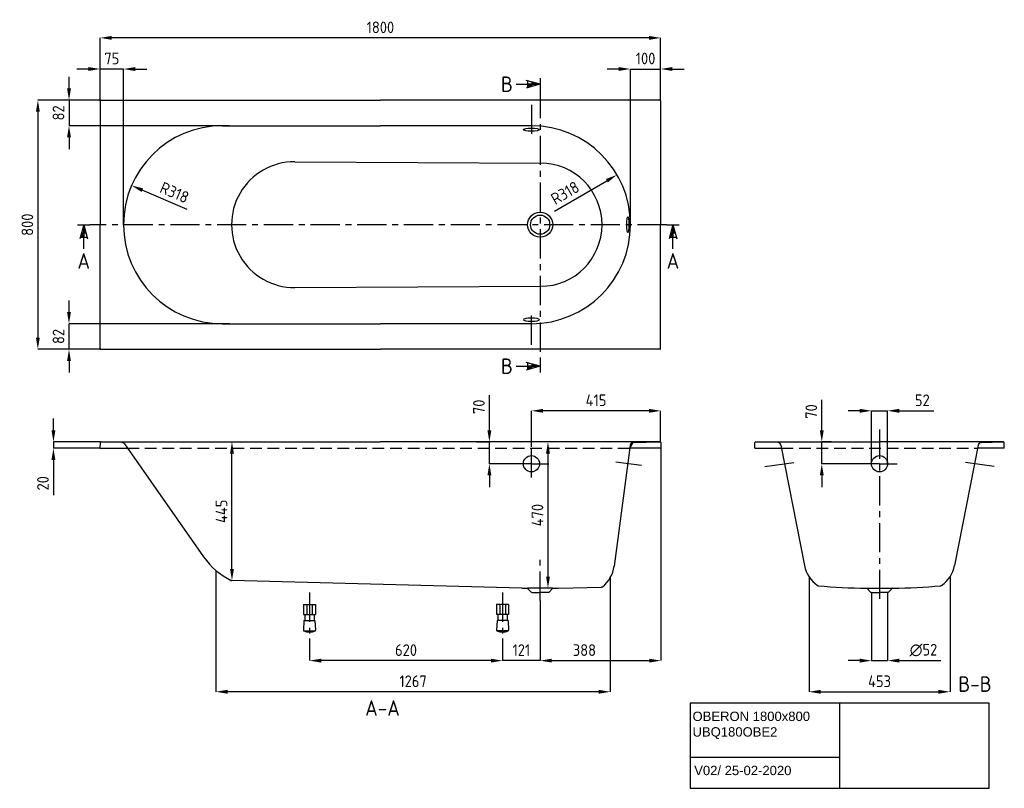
# Model space of a CAD drawing. Extents: x 692 to 3854, y 290 to 2758.
import ezdxf
from ezdxf.enums import TextEntityAlignment as Align

# ---------------------------------------------------------------- set-up
doc = ezdxf.new("R2010")
doc.units = 0
doc.header["$LTSCALE"] = 75
doc.header["$MEASUREMENT"] = 0
doc.linetypes.add('CENTER', pattern=[2, 1.25, -0.25, 0.25, -0.25])
doc.linetypes.add('DASHED', pattern=[0.75, 0.5, -0.25])
doc.layers.get('0').update_dxf_attribs({"linetype": 'CONTINUOUS'})
doc.layers.get('DEFPOINTS').update_dxf_attribs({"linetype": 'CONTINUOUS'})
for name, color, linetype in [('BEMATING', 7, 'CONTINUOUS'), ('HARTLIJN', 7, 'CENTER'), ('HULPLIJN', 7, 'DASHED'), ('PEN1', 7, 'CONTINUOUS'), ('PEN2', 7, 'CONTINUOUS')]:
    doc.layers.add(name, color=color, linetype=linetype)
doc.styles.add('ISO', font='ISO')
doc.styles.add('iso_text', font='isocp.shx')
doc.dimstyles.new('H2_5OS15', dxfattribs={"dimscale": 15, "dimtxt": 2.5, "dimasz": 2.5, "dimexe": 0, "dimexo": 0, "dimgap": 1, "dimtad": 1, "dimdec": 0, "dimdsep": 46, "dimtxsty": 'ISO', "dimcen": 0, "dimdle": 1.3, "dimclrd": 256, "dimclre": 256, "dimclrt": 7, "dimadec": 0, "dimazin": 0, "dimtfac": 0.714286, "dimtmove": 0, "dimatfit": 3, "dimfxl": 1, "dimtvp": 1, "dimtolj": 1, "dimarcsym": 0})

# ---------------------------------------------------------------- blocks, each defined once
blk = doc.blocks.new('*D0')
at = {"linetype": 'ByBlock'}
for p, q in [((800, 1387.5), (800, 1425)), ((950, 1350), (800, 1350)), ((800, 1350), (800, 1330)), ((949.301585, 1330), (800, 1330)), ((800, 1292.5), (800, 1179.464286))]:
    blk.add_line(p, q, dxfattribs=at)
for points in [[(793.75, 1387.5), (806.25, 1387.5), (800, 1350)], [(793.75, 1292.5), (806.25, 1292.5), (800, 1330)]]:
    blk.add_solid(points, dxfattribs=at)
at = {"layer": 'DEFPOINTS', "color": 0, "linetype": 'ByBlock'}
for p in [(800, 1330), (949.301585, 1330), (950, 1350)]:
    blk.add_point(p, dxfattribs=at)
at = {"color": 7, "linetype": 'ByBlock', "insert": (766.25, 1217.232143), "char_height": 37.5, "attachment_point": 5, "rotation": 90, "style": 'ISO'}
blk.add_mtext('\\A1;20', dxfattribs=at)
blk = doc.blocks.new('*D1')
at = {"linetype": 'ByBlock'}
for p, q in [((1622.330127, 771.245404), (1622.330127, 700)), ((2242.330127, 771.245404), (2242.330127, 700)), ((2204.830127, 700), (1659.830127, 700))]:
    blk.add_line(p, q, dxfattribs=at)
for points in [[(1659.830127, 706.25), (1659.830127, 693.75), (1622.330127, 700)], [(2204.830127, 706.25), (2204.830127, 693.75), (2242.330127, 700)]]:
    blk.add_solid(points, dxfattribs=at)
at = {"layer": 'DEFPOINTS', "color": 0, "linetype": 'ByBlock'}
for p in [(1622.330127, 771.245404), (2242.330127, 771.245404), (1622.330127, 700)]:
    blk.add_point(p, dxfattribs=at)
at = {"color": 7, "linetype": 'ByBlock', "insert": (1932.330127, 733.75), "char_height": 37.5, "attachment_point": 5, "style": 'ISO'}
blk.add_mtext('\\A1;620', dxfattribs=at)
blk = doc.blocks.new('*D2')
at = {"linetype": 'ByBlock'}
for p, q in [((2388.108498, 1350), (2388.108498, 1350)), ((2388.108498, 1312.5), (2388.108498, 917.5)), ((2399.908901, 880), (2388.108498, 880))]:
    blk.add_line(p, q, dxfattribs=at)
for points in [[(2381.858498, 1312.5), (2394.358498, 1312.5), (2388.108498, 1350)], [(2381.858498, 917.5), (2394.358498, 917.5), (2388.108498, 880)]]:
    blk.add_solid(points, dxfattribs=at)
at = {"layer": 'DEFPOINTS', "color": 0, "linetype": 'ByBlock'}
for p in [(2388.108498, 1350), (2388.108498, 880), (2399.908901, 880)]:
    blk.add_point(p, dxfattribs=at)
at = {"color": 7, "linetype": 'ByBlock', "insert": (2354.358498, 1115), "char_height": 37.5, "attachment_point": 5, "rotation": 90, "style": 'ISO'}
blk.add_mtext('\\A1;470', dxfattribs=at)
blk = doc.blocks.new('*D3')
at = {"linetype": 'ByBlock'}
for p, q in [((2363, 873.550867), (2363, 700)), ((2242.330127, 771.245404), (2242.330127, 700)), ((2204.830127, 700), (2167.330127, 700)), ((2363, 700), (2242.330127, 700)), ((2400.5, 700), (2438, 700))]:
    blk.add_line(p, q, dxfattribs=at)
for points in [[(2204.830127, 706.25), (2204.830127, 693.75), (2242.330127, 700)], [(2400.5, 706.25), (2400.5, 693.75), (2363, 700)]]:
    blk.add_solid(points, dxfattribs=at)
at = {"layer": 'DEFPOINTS', "color": 0, "linetype": 'ByBlock'}
for p in [(2363, 873.550867), (2242.330127, 771.245404), (2242.330127, 700)]:
    blk.add_point(p, dxfattribs=at)
at = {"color": 7, "linetype": 'ByBlock', "insert": (2302.665064, 733.75), "char_height": 37.5, "attachment_point": 5, "style": 'ISO'}
blk.add_mtext('\\A1;121', dxfattribs=at)
blk = doc.blocks.new('*D4')
at = {"linetype": 'ByBlock'}
for p, q in [((2335, 1334.305174), (2335, 1450)), ((2712.5, 1450), (2372.5, 1450)), ((2750, 1350), (2750, 1450))]:
    blk.add_line(p, q, dxfattribs=at)
for points in [[(2372.5, 1456.25), (2372.5, 1443.75), (2335, 1450)], [(2712.5, 1456.25), (2712.5, 1443.75), (2750, 1450)]]:
    blk.add_solid(points, dxfattribs=at)
at = {"layer": 'DEFPOINTS', "color": 0, "linetype": 'ByBlock'}
for p in [(2335, 1450), (2335, 1334.305174), (2750, 1350)]:
    blk.add_point(p, dxfattribs=at)
at = {"color": 7, "linetype": 'ByBlock', "insert": (2542.5, 1483.75), "char_height": 37.5, "attachment_point": 5, "style": 'ISO'}
blk.add_mtext('\\A1;415', dxfattribs=at)
blk = doc.blocks.new('*D5')
at = {"linetype": 'ByBlock'}
for p, q in [((950, 2498), (950, 2700)), ((2712.5, 2700), (987.5, 2700)), ((2750, 2498), (2750, 2700))]:
    blk.add_line(p, q, dxfattribs=at)
for points in [[(987.5, 2706.25), (987.5, 2693.75), (950, 2700)], [(2712.5, 2706.25), (2712.5, 2693.75), (2750, 2700)]]:
    blk.add_solid(points, dxfattribs=at)
at = {"layer": 'DEFPOINTS', "color": 0, "linetype": 'ByBlock'}
for p in [(950, 2700), (950, 2498), (2750, 2498)]:
    blk.add_point(p, dxfattribs=at)
at = {"color": 7, "linetype": 'ByBlock', "insert": (1850, 2733.75), "char_height": 37.5, "attachment_point": 5, "style": 'ISO'}
blk.add_mtext('\\A1;1800', dxfattribs=at)
blk = doc.blocks.new('*D6')
at = {"linetype": 'ByBlock'}
for p, q in [((1373.014102, 1350), (1373.360104, 1350)), ((1373.360104, 942.279881), (1373.360104, 1312.5)), ((1373.014102, 904.779881), (1373.360104, 904.779881))]:
    blk.add_line(p, q, dxfattribs=at)
for points in [[(1367.110104, 1312.5), (1379.610104, 1312.5), (1373.360104, 1350)], [(1367.110104, 942.279881), (1379.610104, 942.279881), (1373.360104, 904.779881)]]:
    blk.add_solid(points, dxfattribs=at)
at = {"layer": 'DEFPOINTS', "color": 0, "linetype": 'ByBlock'}
for p in [(1373.014102, 1350), (1373.360104, 1350), (1373.014102, 904.779881)]:
    blk.add_point(p, dxfattribs=at)
at = {"color": 7, "linetype": 'ByBlock', "insert": (1339.610104, 1127.389941), "char_height": 37.5, "attachment_point": 5, "rotation": 90, "style": 'ISO'}
blk.add_mtext('\\A1;445', dxfattribs=at)
blk = doc.blocks.new('*D7')
at = {"linetype": 'ByBlock'}
for p, q in [((3173.513395, 969.072631), (3173.513395, 600)), ((3626.486605, 969.072631), (3626.486605, 600)), ((3211.013395, 600), (3588.986605, 600))]:
    blk.add_line(p, q, dxfattribs=at)
for points in [[(3211.013395, 606.25), (3211.013395, 593.75), (3173.513395, 600)], [(3588.986605, 606.25), (3588.986605, 593.75), (3626.486605, 600)]]:
    blk.add_solid(points, dxfattribs=at)
at = {"layer": 'DEFPOINTS', "color": 0, "linetype": 'ByBlock'}
for p in [(3173.513395, 969.072631), (3626.486605, 969.072631), (3626.486605, 600)]:
    blk.add_point(p, dxfattribs=at)
at = {"color": 7, "linetype": 'ByBlock', "insert": (3400, 633.75), "char_height": 37.5, "attachment_point": 5, "style": 'ISO'}
blk.add_mtext('\\A1;453', dxfattribs=at)
blk = doc.blocks.new('*D8')
at = {"linetype": 'ByBlock'}
for p, q in [((3374, 919.289688), (3374, 700)), ((3426, 919.289688), (3426, 700)), ((3336.5, 700), (3299, 700)), ((3374, 700), (3426, 700)), ((3463.5, 700), (3596.357143, 700))]:
    blk.add_line(p, q, dxfattribs=at)
for points in [[(3336.5, 706.25), (3336.5, 693.75), (3374, 700)], [(3463.5, 706.25), (3463.5, 693.75), (3426, 700)]]:
    blk.add_solid(points, dxfattribs=at)
at = {"layer": 'DEFPOINTS', "color": 0, "linetype": 'ByBlock'}
for p in [(3374, 919.289688), (3426, 919.289688), (3426, 700)]:
    blk.add_point(p, dxfattribs=at)
at = {"color": 7, "linetype": 'ByBlock', "insert": (3541.178571, 733.75), "char_height": 37.5, "attachment_point": 5, "style": 'ISO'}
blk.add_mtext('\\A1;{∅52}', dxfattribs=at)
blk = doc.blocks.new('*D9')
at = {"linetype": 'ByBlock'}
for p, q in [((2615.5, 2600), (2578, 2600)), ((2653, 2100), (2653, 2600)), ((2653, 2600), (2750, 2600)), ((2750, 2498), (2750, 2600)), ((2787.5, 2600), (2825, 2600))]:
    blk.add_line(p, q, dxfattribs=at)
for points in [[(2615.5, 2606.25), (2615.5, 2593.75), (2653, 2600)], [(2787.5, 2606.25), (2787.5, 2593.75), (2750, 2600)]]:
    blk.add_solid(points, dxfattribs=at)
at = {"layer": 'DEFPOINTS', "color": 0, "linetype": 'ByBlock'}
for p in [(2750, 2600), (2750, 2498), (2653, 2100)]:
    blk.add_point(p, dxfattribs=at)
at = {"color": 7, "linetype": 'ByBlock', "insert": (2701.5, 2633.75), "char_height": 37.5, "attachment_point": 5, "style": 'ISO'}
blk.add_mtext('\\A1;{100}', dxfattribs=at)
blk = doc.blocks.new('*D10')
at = {"linetype": 'ByBlock'}
for p, q in [((3214.591875, 1387.5), (3214.591875, 1485.535714)), ((3245.533736, 1350), (3214.591875, 1350)), ((3214.591875, 1280), (3214.591875, 1350)), ((3343.752921, 1280), (3214.591875, 1280)), ((3214.591875, 1242.5), (3214.591875, 1205))]:
    blk.add_line(p, q, dxfattribs=at)
for points in [[(3208.341875, 1387.5), (3220.841875, 1387.5), (3214.591875, 1350)], [(3208.341875, 1242.5), (3220.841875, 1242.5), (3214.591875, 1280)]]:
    blk.add_solid(points, dxfattribs=at)
at = {"layer": 'DEFPOINTS', "color": 0, "linetype": 'ByBlock'}
for p in [(3214.591875, 1350), (3245.533736, 1350), (3343.752921, 1280)]:
    blk.add_point(p, dxfattribs=at)
at = {"color": 7, "linetype": 'ByBlock', "insert": (3180.841875, 1447.767857), "char_height": 37.5, "attachment_point": 5, "rotation": 90, "style": 'ISO'}
blk.add_mtext('\\A1;70', dxfattribs=at)
blk = doc.blocks.new('*D11')
at = {"linetype": 'ByBlock'}
for p, q in [((2750.698415, 1382.289688), (2750.698415, 700)), ((2363, 892.872054), (2363, 700)), ((2400.5, 700), (2713.198415, 700))]:
    blk.add_line(p, q, dxfattribs=at)
for points in [[(2400.5, 706.25), (2400.5, 693.75), (2363, 700)], [(2713.198415, 706.25), (2713.198415, 693.75), (2750.698415, 700)]]:
    blk.add_solid(points, dxfattribs=at)
at = {"layer": 'DEFPOINTS', "color": 0, "linetype": 'ByBlock'}
for p in [(2750.698415, 1382.289688), (2363, 892.872054), (2750.698415, 700)]:
    blk.add_point(p, dxfattribs=at)
at = {"color": 7, "linetype": 'ByBlock', "insert": (2505.188065, 733.75), "char_height": 37.5, "attachment_point": 5, "style": 'ISO'}
blk.add_mtext('\\A1;388', dxfattribs=at)
blk = doc.blocks.new('*D12')
at = {"linetype": 'ByBlock'}
for p, q in [((2200, 1387.5), (2200, 1500.535714)), ((2158.124684, 1350), (2200, 1350)), ((2200, 1280), (2200, 1350)), ((2278.752921, 1280), (2200, 1280)), ((2200, 1242.5), (2200, 1205))]:
    blk.add_line(p, q, dxfattribs=at)
for points in [[(2193.75, 1387.5), (2206.25, 1387.5), (2200, 1350)], [(2193.75, 1242.5), (2206.25, 1242.5), (2200, 1280)]]:
    blk.add_solid(points, dxfattribs=at)
at = {"layer": 'DEFPOINTS', "color": 0, "linetype": 'ByBlock'}
for p in [(2158.124684, 1350), (2200, 1350), (2278.752921, 1280)]:
    blk.add_point(p, dxfattribs=at)
at = {"color": 7, "linetype": 'ByBlock', "insert": (2166.25, 1462.767857), "char_height": 37.5, "attachment_point": 5, "rotation": 90, "style": 'ISO'}
blk.add_mtext('\\A1;70', dxfattribs=at)
blk = doc.blocks.new('*D13')
at = {"linetype": 'ByBlock'}
for p, q in [((1321.756012, 989.5359), (1321.756012, 600)), ((2588.349827, 966.574962), (2588.349827, 600)), ((2550.849827, 600), (1359.256012, 600))]:
    blk.add_line(p, q, dxfattribs=at)
for points in [[(1359.256012, 606.25), (1359.256012, 593.75), (1321.756012, 600)], [(2550.849827, 606.25), (2550.849827, 593.75), (2588.349827, 600)]]:
    blk.add_solid(points, dxfattribs=at)
at = {"layer": 'DEFPOINTS', "color": 0, "linetype": 'ByBlock'}
for p in [(1321.756012, 989.5359), (2588.349827, 966.574962), (1321.756012, 600)]:
    blk.add_point(p, dxfattribs=at)
at = {"color": 7, "linetype": 'ByBlock', "insert": (1955.05292, 633.75), "char_height": 37.5, "attachment_point": 5, "style": 'ISO'}
blk.add_mtext('\\A1;1267', dxfattribs=at)
blk = doc.blocks.new('*D14')
at = {"linetype": 'ByBlock'}
for p, q in [((3336.5, 1502.289688), (3299, 1502.289688)), ((3374, 1332.289688), (3374, 1502.289688)), ((3374, 1502.289688), (3426, 1502.289688)), ((3426, 1332.289688), (3426, 1502.289688)), ((3463.5, 1502.289688), (3573.857143, 1502.289688))]:
    blk.add_line(p, q, dxfattribs=at)
for points in [[(3336.5, 1508.539688), (3336.5, 1496.039688), (3374, 1502.289688)], [(3463.5, 1508.539688), (3463.5, 1496.039688), (3426, 1502.289688)]]:
    blk.add_solid(points, dxfattribs=at)
at = {"layer": 'DEFPOINTS', "color": 0, "linetype": 'ByBlock'}
for p in [(3426, 1502.289688), (3374, 1332.289688), (3426, 1332.289688)]:
    blk.add_point(p, dxfattribs=at)
at = {"color": 7, "linetype": 'ByBlock', "insert": (3537.428571, 1536.039688), "char_height": 37.5, "attachment_point": 5, "style": 'ISO'}
blk.add_mtext('\\A1;52', dxfattribs=at)
blk = doc.blocks.new('*D15')
at = {"linetype": 'ByBlock'}
for p, q in [((912.5, 2600), (875, 2600)), ((950, 2498), (950, 2600)), ((1025, 2600), (950, 2600)), ((1025, 2100), (1025, 2600)), ((1062.5, 2600), (1100, 2600))]:
    blk.add_line(p, q, dxfattribs=at)
for points in [[(912.5, 2606.25), (912.5, 2593.75), (950, 2600)], [(1062.5, 2606.25), (1062.5, 2593.75), (1025, 2600)]]:
    blk.add_solid(points, dxfattribs=at)
at = {"layer": 'DEFPOINTS', "color": 0, "linetype": 'ByBlock'}
for p in [(950, 2600), (950, 2498), (1025, 2100)]:
    blk.add_point(p, dxfattribs=at)
at = {"color": 7, "linetype": 'ByBlock', "insert": (987.5, 2633.75), "char_height": 37.5, "attachment_point": 5, "style": 'ISO'}
blk.add_mtext('\\A1;75', dxfattribs=at)
blk = doc.blocks.new('*D18')
at = {"linetype": 'ByBlock'}
for p, q in [((850, 1819.5), (850, 1857)), ((1365, 1782), (850, 1782)), ((850, 1700), (850, 1782)), ((952, 1700), (850, 1700)), ((850, 1662.5), (850, 1625))]:
    blk.add_line(p, q, dxfattribs=at)
for points in [[(843.75, 1819.5), (856.25, 1819.5), (850, 1782)], [(843.75, 1662.5), (856.25, 1662.5), (850, 1700)]]:
    blk.add_solid(points, dxfattribs=at)
at = {"layer": 'DEFPOINTS', "color": 0, "linetype": 'ByBlock'}
for p in [(850, 1782), (1365, 1782), (952, 1700)]:
    blk.add_point(p, dxfattribs=at)
at = {"color": 7, "linetype": 'ByBlock', "insert": (816.25, 1741), "char_height": 37.5, "attachment_point": 5, "rotation": 90, "style": 'ISO'}
blk.add_mtext('\\A1;82', dxfattribs=at)
blk = doc.blocks.new('*D17')
at = {"linetype": 'ByBlock'}
for p, q in [((850, 2537.5), (850, 2575)), ((952, 2500), (850, 2500)), ((850, 2500), (850, 2418)), ((1365, 2418), (850, 2418)), ((850, 2380.5), (850, 2343))]:
    blk.add_line(p, q, dxfattribs=at)
for points in [[(843.75, 2537.5), (856.25, 2537.5), (850, 2500)], [(843.75, 2380.5), (856.25, 2380.5), (850, 2418)]]:
    blk.add_solid(points, dxfattribs=at)
at = {"layer": 'DEFPOINTS', "color": 0, "linetype": 'ByBlock'}
for p in [(952, 2500), (850, 2418), (1365, 2418)]:
    blk.add_point(p, dxfattribs=at)
at = {"color": 7, "linetype": 'ByBlock', "insert": (816.25, 2459), "char_height": 37.5, "attachment_point": 5, "rotation": 90, "style": 'ISO'}
blk.add_mtext('\\A1;82', dxfattribs=at)
blk = doc.blocks.new('*D16')
at = {"linetype": 'ByBlock'}
for p, q in [((952, 2500), (750, 2500)), ((750, 2462.5), (750, 1737.5)), ((952, 1700), (750, 1700))]:
    blk.add_line(p, q, dxfattribs=at)
for points in [[(743.75, 2462.5), (756.25, 2462.5), (750, 2500)], [(743.75, 1737.5), (756.25, 1737.5), (750, 1700)]]:
    blk.add_solid(points, dxfattribs=at)
at = {"layer": 'DEFPOINTS', "color": 0, "linetype": 'ByBlock'}
for p in [(952, 2500), (750, 1700), (952, 1700)]:
    blk.add_point(p, dxfattribs=at)
at = {"color": 7, "linetype": 'ByBlock', "insert": (716.25, 2100), "char_height": 37.5, "attachment_point": 5, "rotation": 90, "style": 'ISO'}
blk.add_mtext('\\A1;800', dxfattribs=at)
blk = doc.blocks.new('*D21')
at = {"layer": 'DEFPOINTS', "color": 0}
for p in [(1050.951954, 2225.825033), (1343, 2100)]:
    blk.add_point(p, dxfattribs=at)
at = {"layer": 'PEN1', "lineweight": -2}
blk.add_line((1229.750871, 2148.791887), (1085.391582, 2210.987175), dxfattribs=at)
at = {"layer": 'PEN1'}
blk.add_solid([(1087.864558, 2216.727113), (1082.918606, 2205.247237), (1050.951954, 2225.825033)], dxfattribs=at)
at = {"layer": 'PEN1', "color": 7, "insert": (1188.73953, 2203.210171), "char_height": 37.5, "attachment_point": 5, "rotation": 336.691846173, "style": 'ISO'}
blk.add_mtext('\\A1;R318', dxfattribs=at)
blk = doc.blocks.new('*D22')
at = {"layer": 'DEFPOINTS', "color": 0}
for p in [(2609.726388, 2260.154337), (2335, 2100)]:
    blk.add_point(p, dxfattribs=at)
at = {"layer": 'PEN1', "lineweight": -2}
blk.add_line((2408.857365, 2143.055847), (2577.329408, 2241.268212), dxfattribs=at)
at = {"layer": 'PEN1'}
blk.add_solid([(2574.181721, 2246.667709), (2580.477096, 2235.868716), (2609.726388, 2260.154337)], dxfattribs=at)
at = {"layer": 'PEN1', "color": 7, "insert": (2443.000799, 2202.026226), "char_height": 37.5, "attachment_point": 5, "rotation": 30.240450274, "style": 'ISO'}
blk.add_mtext('\\A1;R318', dxfattribs=at)

msp = doc.modelspace()

# ---------------------------------------------------------------- linework, layer by layer
at = {"layer": 'BEMATING'}
for p, q in [((2363, 2550.938313), (2317.790925, 2563.052048)), ((2323.4, 2540.327525), (2323.4, 2561.549101)), ((2285.818922, 2550.938313), (2363, 2550.938313)), ((2363, 2550.938313), (2317.790925, 2538.824578)), ((2363, 2550.938313), (2323.4, 2550.938313)), ((2323.4, 2550.938313), (2323.4, 2540.327525)), ((2337.350105, 2544.065444), (2337.350105, 2557.811181)), ((897.231496, 2100), (885.117761, 2054.790925)), ((897.231496, 2100), (897.231496, 2060.4)), ((897.231496, 2100), (909.345231, 2054.790925)), ((897.231496, 2022.818922), (897.231496, 2100)), ((2789.391038, 2100), (2777.277303, 2054.790925)), ((2789.391038, 2100), (2789.391038, 2060.4)), ((2789.391038, 2100), (2801.504773, 2054.790925)), ((2789.391038, 2022.818922), (2789.391038, 2100)), ((886.620708, 2060.4), (907.842284, 2060.4)), ((897.231496, 2060.4), (886.620708, 2060.4)), ((890.358627, 2074.350105), (904.104364, 2074.350105)), ((2778.78025, 2060.4), (2800.001826, 2060.4)), ((2789.391038, 2060.4), (2778.78025, 2060.4)), ((2782.518169, 2074.350105), (2796.263907, 2074.350105)), ((2285.818922, 1645.39828), (2363, 1645.39828)), ((2363, 1645.39828), (2317.790925, 1657.512015)), ((2363, 1645.39828), (2317.790925, 1633.284545)), ((2323.4, 1634.787492), (2323.4, 1656.009068)), ((2323.4, 1645.39828), (2323.4, 1634.787492)), ((2363, 1645.39828), (2323.4, 1645.39828)), ((2337.350105, 1638.525411), (2337.350105, 1652.271149)), ((2650.630255, 1382.289688), (2661.58346, 1400.470302))]:
    msp.add_line(p, q, dxfattribs=at)
for points in [[(2337.350105, 2544.065444), (2337.350105, 2550.938313), (2323.4, 2540.327525), (2323.4, 2550.938313)], [(2363, 2550.938313), (2337.350105, 2550.938313), (2337.350105, 2557.811181)], [(897.231496, 2100), (897.231496, 2074.350105), (904.104364, 2074.350105)], [(2789.391038, 2100), (2789.391038, 2074.350105), (2796.263907, 2074.350105)], [(890.358627, 2074.350105), (897.231496, 2074.350105), (886.620708, 2060.4), (897.231496, 2060.4)], [(2782.518169, 2074.350105), (2789.391038, 2074.350105), (2778.78025, 2060.4), (2789.391038, 2060.4)], [(2337.350105, 1638.525411), (2337.350105, 1645.39828), (2323.4, 1634.787492), (2323.4, 1645.39828)], [(2363, 1645.39828), (2337.350105, 1645.39828), (2337.350105, 1652.271149)]]:
    msp.add_solid(points, dxfattribs=at)
at = {"layer": 'HARTLIJN'}
for p, q in [((2363, 2535.463733), (2363, 1665.39828)), ((2335, 2485.335478), (2335, 2386.964432)), ((2769.391038, 2100), (917.231496, 2100)), ((2335, 1714.664522), (2335, 1813.035568)), ((3452.848759, 1441.977677), (3452.848759, 898.741032)), ((2335, 1288.223816), (2335, 1386.594862)), ((2335, 1332.289688), (2278.752921, 1332.289688)), ((2335, 1332.289688), (2391.247079, 1332.289688)), ((2688.009289, 1326.502026), (2606.511256, 1337.231445)), ((3084.3223, 1323.897589), (3183.467317, 1336.950278)), ((3452.848759, 1332.289688), (3396.60168, 1332.289688)), ((3452.848759, 1332.289688), (3509.095839, 1332.289688)), ((3821.375218, 1323.897589), (3722.230202, 1336.950278)), ((2363, 892.872054), (2363, 1030.969194)), ((1622.330127, 918.329796), (1622.330127, 771.245404)), ((2242.330127, 918.329796), (2242.330127, 771.245404))]:
    msp.add_line(p, q, dxfattribs=at)
at = {"layer": 'HULPLIJN'}
for p, q in [((1037.603736, 1382.289688), (2650.630255, 1382.289688)), ((3138.347605, 1382.289688), (3767.349914, 1382.289688))]:
    msp.add_line(p, q, dxfattribs=at)
at = {"layer": 'PEN1'}
for p, q in [((950, 2498), (950, 2100)), ((952, 2500), (1850, 2500)), ((2748, 2500), (1850, 2500)), ((2750, 2498), (2750, 2100)), ((1343, 2418), (1850, 2418)), ((2335, 2418), (1850, 2418)), ((1575.027083, 2302.028103), (2364.747226, 2297.93746)), ((950, 1702), (950, 2100)), ((2750, 1702), (2750, 2100)), ((1575.027083, 1897.971897), (2364.747226, 1902.06254)), ((1343, 1782), (1850, 1782)), ((2335, 1782), (1850, 1782)), ((952, 1700), (1850, 1700)), ((2748, 1700), (1850, 1700)), ((949.932596, 1400.359487), (949.301585, 1382.289688)), ((951.931378, 1402.289688), (1850, 1402.289688)), ((1019.968962, 1400.427447), (951.986121, 1402.288939)), ((1027.886767, 1396.166958), (1282.22947, 1032.927934)), ((2748.068622, 1402.289688), (1850, 1402.289688)), ((2651.879386, 1391.777777), (2600.726833, 1003.235564)), ((2661.58346, 1400.470302), (2748.026548, 1402.289245)), ((2750.067404, 1400.359487), (2750.698415, 1382.289688)), ((3052.150344, 1382.289688), (3052.781355, 1400.359487)), ((3054.830094, 1402.289688), (3452.848759, 1402.289688)), ((3126.815559, 1400.490409), (3054.830094, 1402.289064)), ((3136.382045, 1392.401619), (3211.674767, 1005.054142)), ((3850.867425, 1402.289688), (3452.848759, 1402.289688)), ((3769.315474, 1392.401619), (3694.022752, 1005.054142)), ((3778.88196, 1400.490409), (3850.867425, 1402.289064)), ((3853.547175, 1382.289688), (3852.916163, 1400.359487)), ((949.301585, 1382.289688), (952.106086, 1382.289688)), ((952.106086, 1382.289688), (1037.603736, 1382.289688)), ((2747.893914, 1382.289688), (2650.630255, 1382.289688)), ((2750.698415, 1382.289688), (2747.893914, 1382.289688)), ((3052.150344, 1382.289688), (3056.633045, 1382.289688)), ((3056.633045, 1382.289688), (3138.347605, 1382.289688)), ((3849.064474, 1382.289688), (3767.349914, 1382.289688)), ((3853.547175, 1382.289688), (3849.064474, 1382.289688)), ((2304.25901, 932.684063), (1373.014102, 957.069569)), ((2404, 932.289688), (2322, 932.289688)), ((2334.414214, 919.875475), (2322.855727, 931.433961)), ((2335.828427, 919.289688), (2363, 919.289688)), ((2390.171573, 919.289688), (2363, 919.289688)), ((2391.585786, 919.875475), (2403.144273, 931.433961)), ((2421.74099, 932.684063), (2560.042979, 936.305628)), ((3411.848759, 932.289688), (3493.848759, 932.289688)), ((3424.262973, 919.875475), (3412.704486, 931.433961)), ((3425.677186, 919.289688), (3452.848759, 919.289688)), ((3480.020332, 919.289688), (3452.848759, 919.289688)), ((3481.434546, 919.875475), (3492.993033, 931.433961)), ((1603.330127, 879.930227), (1603.330127, 847.930227)), ((1603.330127, 879.930227), (1641.330127, 879.930227)), ((1613.330127, 879.930227), (1613.330127, 847.930227)), ((1631.330127, 879.930227), (1631.330127, 847.930227)), ((1641.330127, 879.930227), (1641.330127, 847.930227)), ((2223.330127, 879.930227), (2223.330127, 847.930227)), ((2261.330127, 879.930227), (2223.330127, 879.930227)), ((2233.330127, 879.930227), (2233.330127, 847.930227)), ((2251.330127, 879.930227), (2251.330127, 847.930227)), ((2261.330127, 879.930227), (2261.330127, 847.930227)), ((1604.596296, 828.988622), (1602.940847, 797.400765)), ((1603.330127, 847.930227), (1641.330127, 847.930227)), ((1604.596296, 828.988622), (1639.94007, 829.036531)), ((1607.330127, 847.930227), (1607.330127, 828.992328)), ((1637.330127, 847.930227), (1637.330127, 829.032993)), ((1639.94007, 829.036531), (1641.59549, 797.449237)), ((2224.720184, 829.036531), (2223.064764, 797.449237)), ((2261.330127, 847.930227), (2223.330127, 847.930227)), ((2260.063958, 828.988622), (2224.720184, 829.036531)), ((2227.330127, 847.930227), (2227.330127, 829.032993)), ((2257.330127, 847.930227), (2257.330127, 828.992328)), ((2260.063958, 828.988622), (2261.719407, 797.400765)), ((1602.866715, 795.986248), (1641.669406, 796.038845)), ((2261.793539, 795.986248), (2222.990848, 796.038845)), ((2844.63653, 563.267823), (2844.63653, 289.941323)), ((3804.61253, 563.267823), (2844.63653, 563.267823)), ((3324.62453, 563.267823), (3324.62453, 289.941323)), ((3804.61253, 289.941323), (3804.61253, 563.267823)), ((2844.63653, 389.938823), (3324.62453, 389.938823)), ((2844.63653, 289.941323), (3804.61253, 289.941323))]:
    msp.add_line(p, q, dxfattribs=at)
for centre, radius in [((2363, 2100), 40.338), ((2363, 2100), 30.876), ((2335, 1332.289688), 26), ((3452.848759, 1332.289688), 26)]:
    msp.add_circle(centre, radius, dxfattribs=at)
for centre, radius, start, end in [((952, 2498), 2, 90, 180), ((2748, 2498), 2, 0, 90), ((1343, 2100), 318, 90, 180), ((2335, 2100), 318, 0, 90), ((1573.980605, 2100), 202.030814, 89.703218, 270.296782), ((2363.721937, 2100), 197.940116, 270.296782, 89.703218), ((1343, 2100), 318, 180, 270), ((2335, 2100), 318, 270, 0), ((952, 1702), 2, 180, 270), ((2748, 1702), 2, 270, 0), ((951.931378, 1400.289688), 2, 88.431531, 178), ((1019.695246, 1390.431194), 10, 35, 88.431531), ((2661.793834, 1390.472515), 10, 91.205445, 172.5), ((2748.068622, 1400.289688), 2, 2, 90), ((3054.780137, 1400.289688), 2, 88.568684, 178), ((3126.565773, 1390.493529), 10, 11, 88.568684), ((3779.131746, 1390.493529), 10, 91.431316, 169), ((3850.917382, 1400.289688), 2, 2, 91.431316), ((1470.63444, 1164.850514), 230, 215, 244.323691), ((2501.582347, 1016.288184), 100, 307.879101, 352.5), ((3309.837485, 1024.135042), 100, 191, 235.81968), ((3595.860033, 1024.135042), 100, 304.18032, 349), ((1373.144986, 962.067856), 5, 244.323691, 268.5), ((2363, 3175.915102), 2244, 268.500002, 268.922215), ((2320.734406, 929.312641), 3, 45, 88.922215), ((2335.828427, 921.289688), 2, 225, 270), ((2390.171573, 921.289688), 2, 270, 315), ((2405.265594, 929.312641), 3, 91.077785, 135), ((2363, 3175.915102), 2244, 271.077785, 271.5), ((2559.912094, 941.303915), 5, 271.5, 307.879101), ((3256.466556, 945.54405), 5, 235.81968, 264.968134), ((3452.848759, 3175.915102), 2244, 264.968134, 268.922215), ((3410.583166, 929.312641), 3, 45, 88.922215), ((3425.677186, 921.289688), 2, 225, 270), ((3480.020332, 921.289688), 2, 270, 315), ((3495.114353, 929.312641), 3, 91.077785, 135), ((3452.848759, 3175.915102), 2244, 271.077785, 275.031866), ((3649.230962, 945.54405), 5, 275.031866, 304.18032), ((1604.938106, 797.296093), 2, 177, 248.467964), ((1622.206993, 841.063935), 49.051445, 248.467964, 291.692292), ((1639.598231, 797.344565), 2, 291.692292, 3), ((2225.062023, 797.344565), 2, 177, 248.307708), ((2242.453261, 841.063935), 49.051445, 248.307708, 291.532036), ((2259.722148, 797.296093), 2, 291.532036, 3)]:
    msp.add_arc(centre, radius, start, end, dxfattribs=at)
for centre, major_axis, ratio in [((2335, 2405.1709), (-26, 0), 0.190809), ((2644.406069, 2100), (0, -26), 0.122218)]:
    msp.add_ellipse(centre, major_axis=major_axis, ratio=ratio, dxfattribs=at)
at = {"layer": 'PEN1', "extrusion": (0, 0, -1)}
msp.add_ellipse((2335, 1794.8291), major_axis=(-26, 0), ratio=0.190809, dxfattribs=at)
at = {"layer": 'PEN2'}
for p, q in [((2363, 2570.938313), (2363, 2550.938313)), ((2363, 2550.938313), (2363, 2530.938313)), ((877.231496, 2100), (897.231496, 2100)), ((897.231496, 2100), (917.231496, 2100)), ((2769.391038, 2100), (2789.391038, 2100)), ((2789.391038, 2100), (2809.391038, 2100)), ((2363, 1665.39828), (2363, 1645.39828)), ((2363, 1645.39828), (2363, 1625.39828))]:
    msp.add_line(p, q, dxfattribs=at)

# ---------------------------------------------------------------- texts
at = {"layer": 'PEN1', "char_height": 30, "attachment_point": 1, "style": 'iso_text'}
for s, insert, width in [('{\\fArial|b0|i0|c0|p34;OBERON 1800x800 UBQ180OBE2}', (2852.357842, 536.139484), 472.266688), ('{\\fArial|b0|i0|c0|p34;V02/ 25-02-2020}', (2857.717792, 362.193523), 381.9)]:
    msp.add_mtext(s, dxfattribs=dict(at, insert=insert, width=width))
at = {"layer": 'PEN2', "style": 'ISO'}
msp.add_text('B-B', height=50, dxfattribs=at).set_placement((3705.774994, 584.74441), align=Align.BOTTOM_LEFT)
at = {"layer": 'PEN2', "style": 'ISO', "text_generation_flag": 2}
msp.add_text('A-A', height=50, dxfattribs=at).set_placement((1912.448117, 507.778275), align=Align.BOTTOM_LEFT)
at = {"layer": 'PEN2', "style": 'ISO'}
for tag, p in [('B', (2256.398428, 2550.938313)), ('A', (897.231496, 1983.666608)), ('A', (2789.391038, 1983.666608)), ('B', (2256.398428, 1645.39828))]:
    msp.add_attdef(tag, text='', height=50, dxfattribs=at).set_placement(p, align=Align.MIDDLE)

# ---------------------------------------------------------------- dimensions: what is measured, and where the dimension line sits
at = {"layer": 'BEMATING'}
for base, p1, p2, picture, middle in [((950, 2700), (2750, 2498), (950, 2498), '*D5', (1850, 2733.75)), ((950, 2600), (1025, 2100), (950, 2498), '*D15', (987.5, 2633.75)), ((1321.756012, 600), (2588.349827, 966.574962), (1321.756012, 989.5359), '*D13', (1955.05292, 633.75)), ((2242.330127, 700), (2363, 873.550867), (2242.330127, 771.245404), '*D3', (2302.665064, 733.75)), ((1622.330127, 700), (2242.330127, 771.245404), (1622.330127, 771.245404), '*D1', (1932.330127, 733.75))]:
    dim = msp.add_linear_dim(base=base, p1=p1, p2=p2, dimstyle='H2_5OS15', dxfattribs=at)
    dim.commit()
    dim.dimension.update_dxf_attribs({"geometry": picture, "text_midpoint": middle})
dim = msp.add_linear_dim(base=(2750, 2600), p1=(2653, 2100), p2=(2750, 2498), text='{100}', dimstyle='H2_5OS15', dxfattribs=at)
dim.commit()
dim.dimension.update_dxf_attribs({"geometry": '*D9', "text_midpoint": (2701.5, 2633.75)})
for base, p1, p2, picture, middle in [((850, 2418), (952, 2500), (1365, 2418), '*D17', (816.25, 2459)), ((750, 1700), (952, 2500), (952, 1700), '*D16', (716.25, 2100)), ((850, 1782), (952, 1700), (1365, 1782), '*D18', (816.25, 1741))]:
    dim = msp.add_linear_dim(base=base, p1=p1, p2=p2, angle=90, dimstyle='H2_5OS15', dxfattribs=at)
    dim.commit()
    dim.dimension.update_dxf_attribs({"geometry": picture, "text_midpoint": middle})
for base, p1, p2, angle, picture, middle in [((2200, 1402.289688), (2278.752921, 1332.289688), (2158.124684, 1402.289688), 270, '*D12', (2166.25, 1515.057545)), ((800, 1382.289688), (950, 1402.289688), (949.301585, 1382.289688), 90, '*D0', (766.25, 1269.521831)), ((1373.360104, 1402.289688), (1373.014102, 957.069569), (1373.014102, 1402.289688), 270, '*D6', (1339.610104, 1179.679629)), ((2388.108498, 932.289688), (2388.108498, 1402.289688), (2399.908901, 932.289688), 270, '*D2', (2354.358498, 1167.289688))]:
    dim = msp.add_linear_dim(base=base, p1=p1, p2=p2, angle=angle, dimstyle='H2_5OS15', dxfattribs=at)
    dim.commit()
    dim.dimension.update_dxf_attribs({"geometry": picture, "text_midpoint": middle, "insert": (0, 52.289688)})
for base, p1, p2, picture, middle, set_off in [((2335, 1502.289688), (2750, 1402.289688), (2335, 1386.594862), '*D4', (2542.5, 1536.039688), (0, 52.289688)), ((3478.848759, 1502.289688), (3426.848759, 1332.289688), (3478.848759, 1332.289688), '*D14', (3590.277331, 1536.039688), (52.848759, 0)), ((3679.335364, 600), (3226.362154, 969.072631), (3679.335364, 969.072631), '*D7', (3452.848759, 633.75), (52.848759, 0))]:
    dim = msp.add_linear_dim(base=base, p1=p1, p2=p2, dimstyle='H2_5OS15', dxfattribs=at)
    dim.commit()
    dim.dimension.update_dxf_attribs({"geometry": picture, "text_midpoint": middle, "insert": set_off})
dim = msp.add_linear_dim(base=(3267.440635, 1402.289688), p1=(3396.60168, 1332.289688), p2=(3298.382496, 1402.289688), angle=90, dimstyle='H2_5OS15', dxfattribs=at)
dim.commit()
dim.dimension.update_dxf_attribs({"geometry": '*D10', "text_midpoint": (3267.440635, 1500.057545), "dimtype": 160, "insert": (52.848759, 52.289688)})
dim = msp.add_linear_dim(base=(2750.698415, 700), p1=(2363, 892.872054), p2=(2750.698415, 1382.289688), dimstyle='H2_5OS15', dxfattribs=at)
dim.commit()
dim.dimension.update_dxf_attribs({"geometry": '*D11', "text_midpoint": (2505.188065, 700), "dimtype": 160})
dim = msp.add_linear_dim(base=(3478.848759, 700), p1=(3426.848759, 919.289688), p2=(3478.848759, 919.289688), text='{%%c<>}', dimstyle='H2_5OS15', dxfattribs=at)
dim.commit()
dim.dimension.update_dxf_attribs({"geometry": '*D8', "text_midpoint": (3594.027331, 700), "dimtype": 160, "insert": (52.848759, 0)})
at = {"layer": 'PEN1'}
for center, mpoint, picture, middle in [((1343, 2100), (1050.951954, 2225.825033), '*D21', (1175.385458, 2172.214506)), ((2335, 2100), (2609.726388, 2260.154337), '*D22', (2459.998312, 2172.868944))]:
    dim = msp.add_radius_dim(center=center, mpoint=mpoint, dimstyle='H2_5OS15', dxfattribs=at)
    dim.commit()
    dim.dimension.update_dxf_attribs({"geometry": picture, "text_midpoint": middle, "dimtype": 164})

doc.saveas('drawing.dxf')
